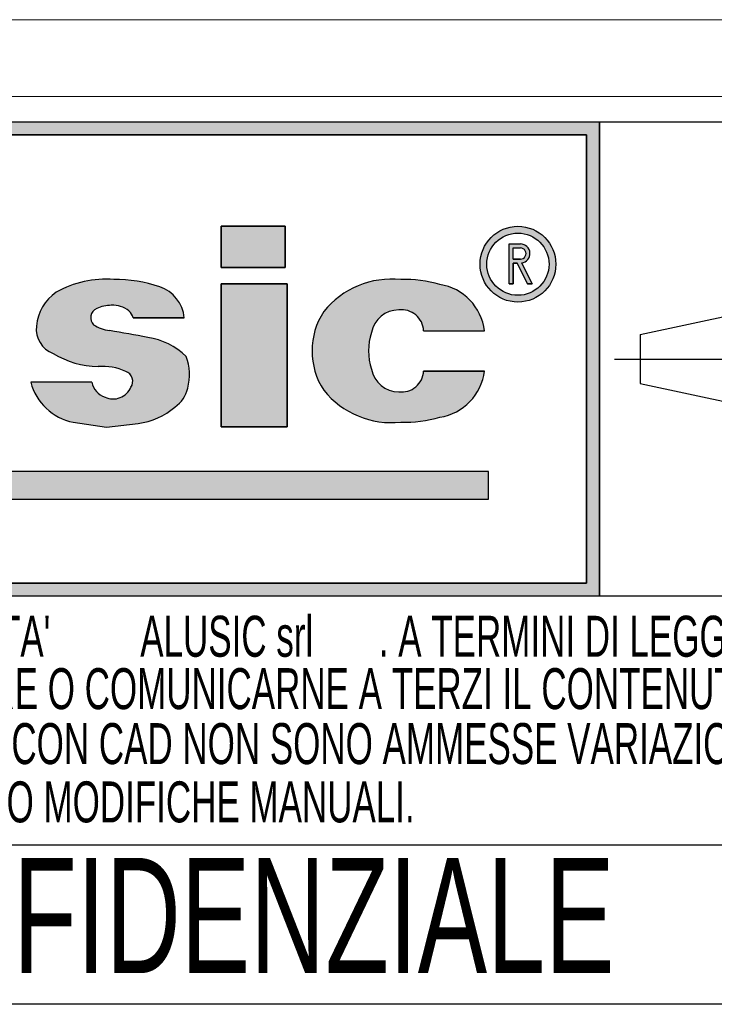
# Model space of a CAD drawing. Header units: millimetres. Extents: x 0 to 420, y 0 to 297.
# Tile 4 of 13: x 238 to 265, y 31 to 69. Entities that reach past the tile are written whole.
import ezdxf
from ezdxf.enums import TextEntityAlignment as Align

# ---------------------------------------------------------------- set-up
doc = ezdxf.new("R2010")
doc.units = ezdxf.units.MM
doc.linetypes.add('CENTERX2', pattern=[20.319999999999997, 12.7, -2.54, 2.54, -2.54])
doc.layers.add('CARTIGLIO', color=140, linetype='Continuous')
doc.styles.add('SLDTEXTSTYLE0', font='TXT', dxfattribs={"width": 0.6382978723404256})
doc.styles.add('SLDTEXTSTYLE1', font='TXT', dxfattribs={"width": 0.675})

# ---------------------------------------------------------------- blocks, each defined once
blk = doc.blocks.new('SW_NOTE_0_16')
at = {"layer": 'CARTIGLIO', "color": 0, "insert": (21.07265624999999, 5.800804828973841), "char_height": 4.500000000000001, "attachment_point": 2, "style": 'SLDTEXTSTYLE1'}
blk.add_mtext('CONFIDENZIALE', dxfattribs=at)
blk = doc.blocks.new('SW_NOTE_0_17')
at = {"layer": 'CARTIGLIO', "color": 0, "insert": (28.04255319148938, 2.062508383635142), "char_height": 1.6, "attachment_point": 2, "style": 'SLDTEXTSTYLE0'}
blk.add_mtext('DISEGNO ESEGUITO CON CAD NON SONO AMMESSE VARIAZIONI', dxfattribs=at)
blk = doc.blocks.new('SW_NOTE_0_18')
at = {"layer": 'CARTIGLIO', "color": 0, "insert": (27.3404255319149, 2.062508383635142), "char_height": 1.6, "attachment_point": 2, "style": 'SLDTEXTSTYLE0'}
blk.add_mtext('VIETATO RIPRODURRE O COMUNICARNE A TERZI IL CONTENUTO.', dxfattribs=at)
blk = doc.blocks.new('SW_NOTE_0_20')
at = {"layer": 'CARTIGLIO', "color": 0, "insert": (10.40425531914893, 2.062508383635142), "char_height": 1.6, "attachment_point": 2, "style": 'SLDTEXTSTYLE0'}
blk.add_mtext('O MODIFICHE MANUALI.', dxfattribs=at)
blk = doc.blocks.new('SW_NOTE_0_21')
at = {"layer": 'CARTIGLIO', "color": 0, "char_height": 1.6, "attachment_point": 2, "style": 'SLDTEXTSTYLE0'}
for s, insert in [("DISEGNO DI PROPRIETA'", (10.27659574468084, 2.062508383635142)), ('ALUSIC srl', (25.45120500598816, 2.062508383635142)), (". A TERMINI DI LEGGE E'", (39.41078027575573, 2.062508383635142))]:
    blk.add_mtext(s, dxfattribs=dict(at, insert=insert))
blk = doc.blocks.new('Cartiglio ALUSIC')
at = {"layer": 'CARTIGLIO'}
h = blk.add_hatch(color=256, dxfattribs=at)
h.paths.add_polyline_path([(113.971100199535, 149.9990413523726), (113.971100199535, 131.4990413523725), (158.971100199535, 131.4990413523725), (158.971100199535, 149.9990413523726)], flags=0)
h.paths.add_polyline_path([(114.471100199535, 131.9990413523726), (114.471100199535, 149.4990413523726), (158.471100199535, 149.4990413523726), (158.471100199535, 131.9990413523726)], flags=0)
for points in [[(128.0219401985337, 145.7956943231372), (125.5527056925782, 145.7956943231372), (125.5527056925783, 135.2696801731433), (154.6424359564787, 135.2696801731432), (154.6424359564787, 136.3597302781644), (128.0219401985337, 136.3597302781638)], [(144.2116339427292, 145.9308884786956), (144.2116339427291, 144.3245774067), (146.6985305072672, 144.3245774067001), (146.6985305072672, 145.9308884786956)], [(146.7838932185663, 143.6808359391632), (144.2116339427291, 143.6808359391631), (144.2116339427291, 138.1064632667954), (146.7838932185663, 138.1064632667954)]]:
    blk.add_hatch(color=256, dxfattribs=at).paths.add_polyline_path(points, flags=0)
h = blk.add_hatch(color=256, dxfattribs=at)
edge = h.paths.add_edge_path(flags=0)
edge.add_arc((155.7921827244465, 144.4510199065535), 1.479868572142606, 0, 360)
edge = h.paths.add_edge_path(flags=0)
edge.add_arc((155.7921827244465, 144.4510199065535), 1.214864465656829, 0, 360)
h = blk.add_hatch(color=256, dxfattribs=at)
edge = h.paths.add_edge_path(flags=0)
edge.add_arc((155.8903200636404, 144.8676091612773), 0.3723980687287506, 277.1406326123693, 450.0000000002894)
edge.add_line((155.8903200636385, 145.240007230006), (155.450204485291, 145.240007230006))
edge.add_line((155.450204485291, 145.240007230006), (155.450204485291, 143.6880606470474))
edge.add_line((155.450204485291, 143.6880606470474), (155.605611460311, 143.6880606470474))
edge.add_line((155.605611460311, 143.6880606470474), (155.605611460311, 144.4952110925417))
edge.add_line((155.605611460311, 144.4952110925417), (155.764003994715, 144.4952110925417))
edge.add_line((155.764003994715, 144.4952110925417), (156.171212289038, 143.6880606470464))
edge.add_line((156.171212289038, 143.6880606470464), (156.3452765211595, 143.6880606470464))
edge.add_line((156.3452765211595, 143.6880606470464), (155.9366110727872, 144.4980993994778))
edge = h.paths.add_edge_path(flags=0)
edge.add_line((155.6056114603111, 145.0846002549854), (155.8903200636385, 145.0846002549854))
edge.add_arc((155.8903200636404, 144.8676091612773), 0.2169910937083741, -90.00000000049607, 90.00000000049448, ccw=False)
edge.add_line((155.8903200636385, 144.6506180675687), (155.6056114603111, 144.6506180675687))
edge.add_line((155.6056114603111, 144.6506180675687), (155.6056114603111, 145.0846002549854))
h = blk.add_hatch(color=256, dxfattribs=at)
edge = h.paths.add_edge_path(flags=0)
edge.add_line((139.7219511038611, 138.0874905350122), (140.9616140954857, 138.2313935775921))
edge.add_arc((140.6251358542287, 140.9172664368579), 2.706867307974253, 277.1406456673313, 311.0032214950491)
edge.add_arc((141.7459062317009, 139.8536948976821), 1.178212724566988, 303.7868133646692, 347.8980612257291)
edge.add_arc((141.0550130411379, 140.1458147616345), 1.920162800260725, 343.6935231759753, 381.4193527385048)
edge.add_arc((140.9170023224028, 138.8528855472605), 2.77207698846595, 46.00269433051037, 81.25096772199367)
edge.add_arc((133.1604335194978, 99.54681763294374), 42.8338661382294, 78.993004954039, 81.01866969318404)
edge.add_arc((140.0875549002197, 143.5111497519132), 1.672976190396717, 238.77709912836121, 261.74465207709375, ccw=False)
edge.add_arc((139.511171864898, 142.3534770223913), 0.3988810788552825, 114.64010585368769, 223.1865854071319, ccw=False)
edge.add_arc((139.9292750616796, 141.471492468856), 1.374925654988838, 90.51660503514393, 115.15343256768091, ccw=False)
edge.add_arc((139.978971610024, 141.8617877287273), 0.986530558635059, 50.69488274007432, 93.60864602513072, ccw=False)
edge.add_arc((140.2656634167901, 142.2302567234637), 0.519939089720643, 14.547573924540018, 49.4198797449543, ccw=False)
edge.add_line((140.7689329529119, 142.3608569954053), (142.7634621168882, 142.3608569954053))
edge.add_arc((141.3534729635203, 142.2214802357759), 1.416861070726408, 5.645321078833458, 71.38339334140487)
edge.add_arc((140.0918708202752, 138.6413140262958), 5.212710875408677, 70.80435731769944, 90.86664277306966)
edge.add_arc((139.6876943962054, 140.01898057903), 3.848224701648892, 85.15036290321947, 119.9120405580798)
edge.add_arc((138.7589405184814, 141.8826763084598), 1.774008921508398, 123.9309471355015, 174.9914571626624)
edge.add_arc((138.007121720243, 141.9227892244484), 1.021881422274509, 173.5516105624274, 249.3813116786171)
edge.add_arc((139.4480837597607, 143.8857829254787), 3.430150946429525, 238.3320469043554, 269.1908231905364)
edge.add_arc((139.5671105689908, 138.3083973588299), 2.154096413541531, 64.99796384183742, 94.45891481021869, ccw=False)
edge.add_arc((140.3551381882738, 139.8813550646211), 0.398545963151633, -35.586121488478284, 72.11412463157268, ccw=False)
edge.add_arc((139.9862171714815, 139.9393420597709), 0.7512299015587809, 245.201083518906, 337.29941344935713, ccw=False)
edge.add_arc((139.934335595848, 140.0154535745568), 0.8024620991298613, 192.5591591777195, 250.8523518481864, ccw=False)
edge.add_line((139.1510748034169, 139.8409601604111), (136.768183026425, 139.8409601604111))
edge.add_arc((138.8654850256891, 140.4022414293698), 2.1711085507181, 194.9824340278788, 258.3364147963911)
edge.add_line((138.4265630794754, 138.2759630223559), (139.7219511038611, 138.0874905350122))
h = blk.add_hatch(color=256, dxfattribs=at)
edge = h.paths.add_edge_path(flags=0)
edge.add_arc((151.1448446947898, 140.5631500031), 1.095489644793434, 191.1589777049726, 269.9285492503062, ccw=False)
edge.add_arc((152.2932291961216, 141.066632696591), 2.335462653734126, 162.1599290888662, 197.8400709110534, ccw=False)
edge.add_arc((151.1448446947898, 141.5701153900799), 1.095489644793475, 90.07145075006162, 168.8410222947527, ccw=False)
edge.add_arc((151.2517282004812, 141.8150308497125), 0.8574339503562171, 2.566657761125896, 97.25285314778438, ccw=False)
edge.add_line((152.108301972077, 141.8534281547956), (154.4848142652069, 141.8534281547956))
edge.add_arc((152.4212904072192, 141.6061501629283), 2.078287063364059, 6.833333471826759, 81.00039250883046)
edge.add_arc((151.336234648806, 138.6914263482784), 5.163706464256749, 74.1517675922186, 91.31975036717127)
edge.add_arc((150.8738064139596, 140.4366829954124), 3.434301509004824, 84.25969198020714, 140.8312604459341)
edge.add_arc((150.5707293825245, 141.0666326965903), 2.817144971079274, 146.8823062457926, 213.1176937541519)
edge.add_arc((150.87380641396, 141.6965823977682), 3.434301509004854, 219.1687395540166, 275.7403080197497)
edge.add_arc((151.3362346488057, 143.4418390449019), 5.163706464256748, 268.6802496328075, 285.8482324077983)
edge.add_arc((152.4212904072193, 140.5271152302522), 2.078287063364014, 278.9996074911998, 353.1666665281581)
edge.add_line((154.4848142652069, 140.2798372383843), (152.1083019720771, 140.2798372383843))
edge.add_arc((151.2517282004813, 140.3182345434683), 0.8574339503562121, 262.7471468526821, 357.4333422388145, ccw=False)
at = {"color": 161, "linetype": 'Continuous', "lineweight": 18}
for p, q in [((113.971100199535, 153.9990413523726), (313.621100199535, 153.9990413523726)), ((113.971100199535, 150.9990413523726), (313.621100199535, 150.9990413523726))]:
    blk.add_line(p, q, dxfattribs=at)
at = {"layer": 'CARTIGLIO'}
for p, q in [((173.971100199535, 149.9990413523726), (113.971100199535, 149.9990413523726)), ((158.971100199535, 149.9990413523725), (113.971100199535, 149.9990413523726)), ((158.971100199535, 131.4990413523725), (158.971100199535, 149.9990413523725)), ((158.971100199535, 149.9990413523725), (158.971100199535, 131.4990413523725)), ((114.471100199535, 149.4990413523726), (158.471100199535, 149.4990413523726)), ((158.471100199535, 149.4990413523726), (114.471100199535, 149.4990413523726)), ((158.471100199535, 149.4990413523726), (158.471100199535, 131.9990413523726)), ((158.471100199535, 131.9990413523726), (158.471100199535, 149.4990413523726)), ((146.6985305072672, 145.9308884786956), (144.2116339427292, 145.9308884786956)), ((144.2116339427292, 145.9308884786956), (144.2116339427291, 144.3245774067)), ((144.2116339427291, 144.3245774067), (144.2116339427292, 145.9308884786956)), ((144.2116339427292, 145.9308884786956), (146.6985305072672, 145.9308884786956)), ((146.6985305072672, 145.9308884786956), (146.6985305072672, 144.3245774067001)), ((146.6985305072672, 144.3245774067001), (146.6985305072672, 145.9308884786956)), ((155.450204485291, 143.6880606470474), (155.450204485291, 145.240007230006)), ((155.450204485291, 143.6880606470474), (155.450204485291, 145.240007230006)), ((155.450204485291, 145.240007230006), (155.8903200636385, 145.240007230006)), ((155.450204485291, 145.240007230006), (155.8903200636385, 145.240007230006)), ((155.6056114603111, 145.0846002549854), (155.8903200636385, 145.0846002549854)), ((155.6056114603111, 144.6506180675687), (155.6056114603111, 145.0846002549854)), ((155.6056114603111, 144.6506180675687), (155.6056114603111, 145.0846002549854)), ((155.6056114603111, 145.0846002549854), (155.8903200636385, 145.0846002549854)), ((155.6056114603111, 144.6506180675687), (155.8903200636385, 144.6506180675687)), ((155.8903200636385, 144.6506180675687), (155.6056114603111, 144.6506180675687)), ((144.2116339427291, 144.3245774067), (146.6985305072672, 144.3245774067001)), ((146.6985305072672, 144.3245774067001), (144.2116339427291, 144.3245774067)), ((155.605611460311, 144.4952110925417), (155.605611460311, 143.6880606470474)), ((155.605611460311, 143.6880606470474), (155.605611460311, 144.4952110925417)), ((155.764003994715, 144.4952110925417), (155.605611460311, 144.4952110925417)), ((155.605611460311, 144.4952110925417), (155.764003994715, 144.4952110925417)), ((156.171212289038, 143.6880606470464), (155.764003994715, 144.4952110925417)), ((155.764003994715, 144.4952110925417), (156.171212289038, 143.6880606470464)), ((155.9366110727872, 144.4980993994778), (156.3452765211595, 143.6880606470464)), ((155.9366110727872, 144.4980993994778), (156.3452765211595, 143.6880606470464)), ((146.7838932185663, 143.6808359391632), (144.2116339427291, 143.6808359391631)), ((144.2116339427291, 143.6808359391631), (144.2116339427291, 138.1064632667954)), ((144.2116339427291, 143.6808359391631), (146.7838932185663, 143.6808359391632)), ((144.2116339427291, 138.1064632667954), (144.2116339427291, 143.6808359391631)), ((146.7838932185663, 138.1064632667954), (146.7838932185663, 143.6808359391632)), ((146.7838932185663, 143.6808359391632), (146.7838932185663, 138.1064632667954)), ((155.450204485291, 143.6880606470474), (155.605611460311, 143.6880606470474)), ((155.605611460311, 143.6880606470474), (155.450204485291, 143.6880606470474)), ((156.171212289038, 143.6880606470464), (156.3452765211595, 143.6880606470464)), ((156.3452765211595, 143.6880606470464), (156.171212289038, 143.6880606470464)), ((160.5624374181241, 141.7060810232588), (166.0550106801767, 142.8872795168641)), ((140.7689329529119, 142.3608569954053), (142.7634621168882, 142.3608569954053)), ((142.7634621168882, 142.3608569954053), (140.7689329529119, 142.3608569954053)), ((152.108301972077, 141.8534281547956), (154.4848142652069, 141.8534281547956)), ((152.108301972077, 141.8534281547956), (154.4848142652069, 141.8534281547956)), ((160.5624374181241, 141.7060810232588), (160.5624374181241, 139.7920016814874)), ((154.4848142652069, 140.2798372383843), (152.1083019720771, 140.2798372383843)), ((152.1083019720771, 140.2798372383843), (154.4848142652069, 140.2798372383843)), ((139.1510748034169, 139.8409601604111), (136.768183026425, 139.8409601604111)), ((139.1510748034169, 139.8409601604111), (136.768183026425, 139.8409601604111)), ((160.5624374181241, 139.7920016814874), (166.0550106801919, 138.6108031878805)), ((138.4265630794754, 138.2759630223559), (139.7219511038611, 138.0874905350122)), ((138.4265630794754, 138.2759630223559), (139.7219511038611, 138.0874905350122)), ((139.7219511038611, 138.0874905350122), (140.9616140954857, 138.2313935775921)), ((139.7219511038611, 138.0874905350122), (140.9616140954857, 138.2313935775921)), ((144.2116339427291, 138.1064632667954), (146.7838932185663, 138.1064632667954)), ((146.7838932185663, 138.1064632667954), (144.2116339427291, 138.1064632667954)), ((154.6424359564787, 136.3597302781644), (128.0219401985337, 136.3597302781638)), ((154.6424359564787, 136.3597302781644), (128.0219401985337, 136.3597302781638)), ((154.6424359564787, 135.2696801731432), (154.6424359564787, 136.3597302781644)), ((154.6424359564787, 135.2696801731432), (154.6424359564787, 136.3597302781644)), ((125.5527056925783, 135.2696801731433), (154.6424359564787, 135.2696801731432)), ((125.5527056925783, 135.2696801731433), (154.6424359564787, 135.2696801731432)), ((158.471100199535, 131.9990413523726), (114.471100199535, 131.9990413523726)), ((114.471100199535, 131.9990413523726), (158.471100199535, 131.9990413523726)), ((113.971100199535, 131.4990413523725), (158.971100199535, 131.4990413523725)), ((113.971100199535, 131.4990413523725), (173.971100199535, 131.4990413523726)), ((173.971100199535, 121.7636603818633), (113.971100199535, 121.7636603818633)), ((173.971100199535, 115.5498549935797), (113.971100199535, 115.5498549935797))]:
    blk.add_line(p, q, dxfattribs=at)
at = {"layer": 'CARTIGLIO', "linetype": 'CENTERX2'}
blk.add_line((159.5584198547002, 140.749041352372), (173.3837805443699, 140.749041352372), dxfattribs=at)
at = {"layer": 'CARTIGLIO'}
for radius in [1.479868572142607, 1.479868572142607, 1.214864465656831, 1.214864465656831]:
    blk.add_circle((155.7921827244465, 144.4510199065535), radius, dxfattribs=at)
for centre, radius, start, end in [((155.8903200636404, 144.8676091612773), 0.3723980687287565, 277.1406326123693, 90.00000000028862), ((155.8903200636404, 144.8676091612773), 0.3723980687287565, 277.1406326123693, 90.00000000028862), ((155.8903200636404, 144.8676091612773), 0.2169910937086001, 269.9999999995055, 90.00000000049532), ((155.8903200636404, 144.8676091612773), 0.2169910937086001, 269.9999999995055, 90.00000000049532), ((139.6876943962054, 140.01898057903), 3.848224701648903, 85.15036290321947, 119.9120405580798), ((139.6876943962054, 140.01898057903), 3.848224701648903, 85.15036290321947, 119.9120405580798), ((140.0918708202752, 138.6413140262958), 5.212710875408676, 70.80435731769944, 90.86664277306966), ((140.0918708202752, 138.6413140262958), 5.212710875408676, 70.80435731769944, 90.86664277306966), ((150.8738064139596, 140.4366829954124), 3.434301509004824, 84.25969198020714, 140.8312604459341), ((150.8738064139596, 140.4366829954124), 3.434301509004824, 84.25969198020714, 140.8312604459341), ((151.336234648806, 138.6914263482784), 5.163706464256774, 74.1517675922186, 91.31975036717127), ((151.336234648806, 138.6914263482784), 5.163706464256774, 74.1517675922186, 91.31975036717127), ((141.3534729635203, 142.2214802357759), 1.416861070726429, 5.645321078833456, 71.38339334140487), ((141.3534729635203, 142.2214802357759), 1.416861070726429, 5.645321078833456, 71.38339334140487), ((152.4212904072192, 141.6061501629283), 2.078287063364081, 6.833333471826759, 81.00039250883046), ((152.4212904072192, 141.6061501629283), 2.078287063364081, 6.833333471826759, 81.00039250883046), ((138.7589405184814, 141.8826763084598), 1.774008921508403, 123.9309471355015, 174.9914571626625), ((138.7589405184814, 141.8826763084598), 1.774008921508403, 123.9309471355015, 174.9914571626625), ((139.511171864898, 142.3534770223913), 0.3988810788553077, 114.6401058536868, 223.1865854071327), ((139.511171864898, 142.3534770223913), 0.3988810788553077, 114.6401058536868, 223.1865854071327), ((139.9292750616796, 141.471492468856), 1.374925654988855, 90.51660503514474, 115.1534325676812), ((139.9292750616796, 141.471492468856), 1.374925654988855, 90.51660503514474, 115.1534325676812), ((139.978971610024, 141.8617877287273), 0.9865305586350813, 50.69488274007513, 93.60864602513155), ((139.978971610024, 141.8617877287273), 0.9865305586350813, 50.69488274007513, 93.60864602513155), ((151.1448446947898, 141.5701153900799), 1.095489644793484, 90.07145075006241, 168.8410222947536), ((151.1448446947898, 141.5701153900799), 1.095489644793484, 90.07145075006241, 168.8410222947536), ((151.2517282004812, 141.8150308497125), 0.8574339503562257, 2.566657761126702, 97.25285314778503), ((151.2517282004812, 141.8150308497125), 0.8574339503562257, 2.566657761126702, 97.25285314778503), ((140.2656634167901, 142.2302567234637), 0.5199390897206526, 14.5475739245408, 49.41987974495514), ((140.2656634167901, 142.2302567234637), 0.5199390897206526, 14.5475739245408, 49.41987974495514), ((150.5707293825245, 141.0666326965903), 2.81714497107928, 146.8823062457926, 213.1176937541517), ((150.5707293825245, 141.0666326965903), 2.81714497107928, 146.8823062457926, 213.1176937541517), ((138.007121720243, 141.9227892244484), 1.021881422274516, 173.5516105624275, 249.381311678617), ((138.007121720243, 141.9227892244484), 1.021881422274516, 173.5516105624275, 249.381311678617), ((140.0875549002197, 143.5111497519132), 1.672976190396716, 238.777099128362, 261.7446520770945), ((140.0875549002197, 143.5111497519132), 1.672976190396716, 238.777099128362, 261.7446520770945), ((133.1604335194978, 99.54681763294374), 42.83386613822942, 78.993004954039, 81.01866969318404), ((133.1604335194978, 99.54681763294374), 42.83386613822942, 78.993004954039, 81.01866969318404), ((140.9170023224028, 138.8528855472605), 2.77207698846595, 46.00269433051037, 81.25096772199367), ((140.9170023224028, 138.8528855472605), 2.77207698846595, 46.00269433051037, 81.25096772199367), ((152.2932291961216, 141.066632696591), 2.335462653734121, 162.159929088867, 197.8400709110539), ((152.2932291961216, 141.066632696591), 2.335462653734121, 162.159929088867, 197.8400709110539), ((139.4480837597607, 143.8857829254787), 3.430150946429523, 238.3320469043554, 269.1908231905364), ((139.4480837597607, 143.8857829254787), 3.430150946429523, 238.3320469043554, 269.1908231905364), ((141.0550130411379, 140.1458147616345), 1.920162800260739, 343.6935231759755, 21.41935273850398), ((141.0550130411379, 140.1458147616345), 1.920162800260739, 343.6935231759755, 21.41935273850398), ((139.5671105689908, 138.3083973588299), 2.154096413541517, 64.99796384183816, 94.45891481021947), ((139.5671105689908, 138.3083973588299), 2.154096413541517, 64.99796384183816, 94.45891481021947), ((151.1448446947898, 140.5631500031), 1.095489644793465, 191.1589777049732, 269.9285492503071), ((151.1448446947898, 140.5631500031), 1.095489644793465, 191.1589777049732, 269.9285492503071), ((140.3551381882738, 139.8813550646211), 0.398545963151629, 324.4138785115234, 72.11412463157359), ((140.3551381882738, 139.8813550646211), 0.398545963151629, 324.4138785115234, 72.11412463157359), ((151.2517282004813, 140.3182345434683), 0.8574339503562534, 262.7471468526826, 357.4333422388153), ((151.2517282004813, 140.3182345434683), 0.8574339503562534, 262.7471468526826, 357.4333422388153), ((152.4212904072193, 140.5271152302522), 2.078287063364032, 278.9996074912, 353.1666665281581), ((152.4212904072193, 140.5271152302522), 2.078287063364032, 278.9996074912, 353.1666665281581), ((138.8654850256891, 140.4022414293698), 2.171108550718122, 194.9824340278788, 258.3364147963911), ((138.8654850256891, 140.4022414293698), 2.171108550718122, 194.9824340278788, 258.3364147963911), ((139.934335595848, 140.0154535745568), 0.8024620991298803, 192.5591591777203, 250.8523518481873), ((139.934335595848, 140.0154535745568), 0.8024620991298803, 192.5591591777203, 250.8523518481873), ((139.9862171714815, 139.9393420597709), 0.7512299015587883, 245.2010835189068, 337.2994134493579), ((139.9862171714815, 139.9393420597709), 0.7512299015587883, 245.2010835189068, 337.2994134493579), ((141.7459062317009, 139.8536948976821), 1.178212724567, 303.7868133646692, 347.8980612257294), ((141.7459062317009, 139.8536948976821), 1.178212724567, 303.7868133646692, 347.8980612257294), ((150.87380641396, 141.6965823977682), 3.434301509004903, 219.1687395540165, 275.7403080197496), ((150.87380641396, 141.6965823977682), 3.434301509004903, 219.1687395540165, 275.7403080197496), ((140.6251358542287, 140.9172664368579), 2.706867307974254, 277.1406456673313, 311.0032214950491), ((140.6251358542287, 140.9172664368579), 2.706867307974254, 277.1406456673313, 311.0032214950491), ((151.3362346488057, 143.4418390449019), 5.163706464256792, 268.6802496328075, 285.8482324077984), ((151.3362346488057, 143.4418390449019), 5.163706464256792, 268.6802496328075, 285.8482324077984)]:
    blk.add_arc(centre, radius, start, end, dxfattribs=at)
at = {"layer": 'CARTIGLIO', "color": 140}
for name, p in [('SW_NOTE_0_21', (118.9711016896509, 128.6603244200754)), ('SW_NOTE_0_18', (116.3533271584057, 126.6141659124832)), ('SW_NOTE_0_17', (115.6355512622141, 124.4682551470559)), ('SW_NOTE_0_20', (133.3899886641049, 122.1920407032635)), ('SW_NOTE_0_16', (122.2362996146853, 115.4679531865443))]:
    blk.add_blockref(name, p, dxfattribs=at)
at = {"layer": 'CARTIGLIO', "color": 140, "style": 'SLDTEXTSTYLE0', "width": 0.6382978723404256}
for tag, height, p in [('AUTOATTR1', 3.5, (223.449403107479, 133.7003798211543)), ('AUTOATTR2', 3.5, (221.9290871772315, 127.4217635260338)), ('AUTOATTR11', 3.5, (222.8622803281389, 121.4105734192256)), ('AUTOATTR8', 4, (219.2444208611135, 110.0025032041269)), ('AUTOATTR9', 4, (218.1221976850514, 100.4234402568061)), ('AUTOATTR0', 4, (249.0325362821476, 100.3118048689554))]:
    blk.add_attdef(tag, text='', height=height, dxfattribs=at).set_placement(p, align=Align.TOP_CENTER)
at = {"layer": 'CARTIGLIO', "color": 140}
for tag in ['AUTOATTR13', 'AUTOATTR12', 'AUTOATTR10', 'AUTOATTR7', 'AUTOATTR6', 'AUTOATTR5', 'AUTOATTR4', 'AUTOATTR3']:
    blk.add_attdef(tag, (0, 0), '', height=4, dxfattribs=at)

msp = doc.modelspace()

# ---------------------------------------------------------------- block references
at = {"layer": 'CARTIGLIO'}
msp.add_blockref('Cartiglio ALUSIC', (101.206296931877, -84.82804008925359), dxfattribs=at)

doc.saveas('drawing.dxf')
